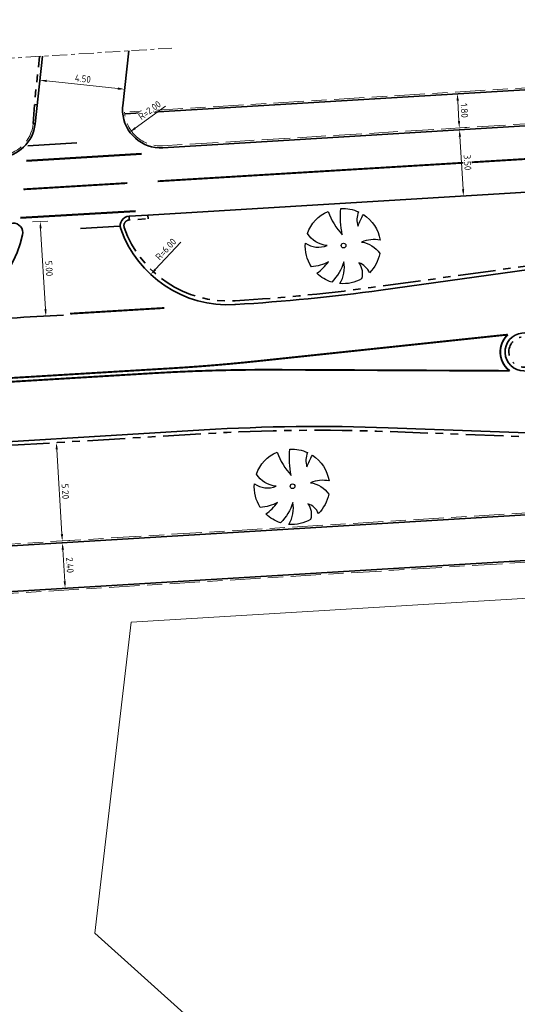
# Model space of a CAD drawing. Header units: metres. Extents: x 90561 to 91301, y 464732 to 465376.
# Tile 2 of 44: x 90660 to 90687, y 464899 to 464951. Entities that reach past the tile are written whole.
import ezdxf
from ezdxf.lldxf.tags import DXFTag

# ---------------------------------------------------------------- set-up
doc = ezdxf.new("R2010")
doc.units = ezdxf.units.M
for name, pattern in [('VH-GAZONBAND_100X200', [9.5, 7.5, -2]), ('VH-GELEIDEBAND_50X200', [8, 4, -2, 0, -2]), ('VH-OPSLUITBAND_100X200', [16, 8, -2, 4, -2]), ('VH-TROTTOIRBAND_130-150', [15, 5, -2, 2, -2, 2, -2]), ('VH-TROTTOIRBAND_180-200', [20, 10, -2, 2, -2, 2, -2]), ('VW-1-1_STREEP', [2, 1, -1]), ('VW-30-270_STREEP', [3, 0.3, -2.7]), ('VW-5050_STREEP', [1, 0.5, -0.5]), ('XX-AFBREEK', [7, 4, -1, 1, -1])]:
    doc.linetypes.add(name, pattern=pattern)
for name, color, linetype, lineweight, true_color in [('B-WE-KG-GRENS_PERCEEL-G', 150, 'KG-PERCEEL', 18, 0x007fff), ('N-WE-VW-MARKERING_DWARS_DRIEHOEK_5050-G', 7, 'VW-HAAIETAND50-L-N', 35, 0xffffff), ('N-WE-VW-MARKERING_DWARS_OVERSTEEK_BLOKSTREEP50-G', 7, 'VW-BLOK50-N', 50, 0xffffff), ('N-WE-VW-MARKERING_DWARS_OVERSTEEK_KANALISATIESTREEP50_010-G', 7, 'VW-5050_STREEP', 13, 0xffffff), ('N-WE-VW-MARKERING_LANGS_STREEP_11_010-G', 7, 'VW-1-1_STREEP', 13, 0xffffff), ('N-WE-VW-MARKERING_LANGS_STREEP_30270_010-G', 7, 'VW-30-270_STREEP', 13, 0xffffff), ('N-WE-VW-MARKERING_LANGS_STREEP_DOORGETROKKEN_010-G', 7, 'Continuous', 13, 0xffffff)]:
    doc.layers.add(name, color=color, linetype=linetype, lineweight=lineweight, true_color=true_color)
for name, color, linetype, lineweight in [('N-WE-GR-BOOM-S', 90, 'Continuous', 25), ('N-WE-VH-KANTOPSLUITING_GAZONBAND_100X200-G', 90, 'VH-GAZONBAND_100X200', 18), ('N-WE-VH-KANTOPSLUITING_GELEIDEBAND_50X200-G', 20, 'VH-GELEIDEBAND_50X200', 35), ('N-WE-VH-KANTOPSLUITING_OPSLUITBAND_100X200-G', 150, 'VH-OPSLUITBAND_100X200', 18), ('N-WE-VH-KANTOPSLUITING_TROTTOIRBAND_130 150-G', 210, 'VH-TROTTOIRBAND_130-150', 35), ('N-WE-VH-KANTOPSLUITING_TROTTOIRBAND_180 200-G', 210, 'VH-TROTTOIRBAND_180-200', 35), ('N-WE-VH-KANTOPSLUITING_VOORKANTBAND-G', 50, 'Continuous', 35), ('N-WE-VH-KANTVERHARDING-G', 210, 'Continuous', 35), ('X-XX-AL-AFBREEKLIJN-G', 7, 'XX-AFBREEK', 18), ('X-XX-AL-M', 7, 'Continuous', 18)]:
    doc.layers.add(name, color=color, linetype=linetype, lineweight=lineweight)
doc.styles.add('NLCS-ISO-M200-T18', font='NLCS-ISO.ttf', dxfattribs={"height": 0.36})
tags = doc.linetypes.add('KG-PERCEEL', pattern='A,5.5,-2,["P",Standard,S=1.8,R=0,X=-0.5,Y=-0.9],-2,5.5,-2,[5,NLCS.SHX,S=0.75,R=0,X=0,Y=0],-2', length=19).pattern_tags.tags
tags[6] = DXFTag(74, 10)
doc.linetypes.add('VW-BLOK50-N', pattern='A,0,-0.5,[148,NLCS.SHX,S=1,R=0,X=-0.5,Y=0],-0.5', length=1)
doc.linetypes.add('VW-HAAIETAND50-L-N', pattern='A,0,-0.5,[150,NLCS.SHX,S=1,R=0,X=-0.625,Y=-0.25],-0.5', length=1)
doc.dimstyles.new('NLCS-M200-T18-PIJL_L2_H1', dxfattribs={"dimscale": 0.2, "dimtxt": 2.5, "dimasz": 1.8, "dimexe": 2, "dimexo": 2, "dimgap": 0.7, "dimtad": 1, "dimzin": 0, "dimdsep": 46, "dimtxsty": 'NLCS-ISO-M200-T18', "dimcen": 0, "dimdle": 2, "dimclrd": 256, "dimclre": 256, "dimclrt": 10, "dimadec": 1, "dimazin": 0, "dimtfac": 1, "dimtdec": 3, "dimtofl": 0, "dimtmove": 0, "dimatfit": 3, "dimfxl": 2, "dimfxlon": 1, "dimtfillclr": 256, "dimtolj": 1, "dimtzin": 0, "dimlwd": -1, "dimlwe": -1, "dimarcsym": 0})

# ---------------------------------------------------------------- blocks, each defined once
blk = doc.blocks.new('*D184')
at = {"layer": 'Defpoints', "color": 0, "transparency": 16777216}
for p in [(90662.373, 464940.568), (90661.798, 464935.524), (90662.675, 464935.577)]:
    blk.add_point(p, dxfattribs=at)
at = {"layer": 'X-XX-AL-M', "transparency": 16777216}
for p, q in [((90661.896, 464940.539), (90661.097, 464940.491)), ((90661.518, 464940.155), (90661.776, 464935.883)), ((90662.197, 464935.548), (90661.398, 464935.5))]:
    blk.add_line(p, q, dxfattribs=at)
for points in [[(90661.578, 464940.159), (90661.458, 464940.152), (90661.496, 464940.515)], [(90661.836, 464935.887), (90661.716, 464935.88), (90661.798, 464935.524)]]:
    blk.add_solid(points, dxfattribs=at)
at = {"layer": 'X-XX-AL-M', "color": 10, "transparency": 16777216, "insert": (90661.966, 464938.039), "char_height": 0.36, "attachment_point": 5, "rotation": 273.455, "style": 'NLCS-ISO-M200-T18', "bg_fill": 3, "box_fill_scale": 1.1, "bg_fill_color": 256, "bg_fill_true_color": 13158600, "bg_fill_transparency": 0}
blk.add_mtext('\\A1;5.00', dxfattribs=at)
blk = doc.blocks.new('*D199')
at = {"layer": 'Defpoints', "color": 0, "transparency": 16777216}
for p in [(90662.35, 464928.845), (90662.664, 464923.654), (90662.664, 464923.654)]:
    blk.add_point(p, dxfattribs=at)
at = {"layer": 'X-XX-AL-M', "transparency": 16777216}
for p, q in [((90662.35, 464928.845), (90662.749, 464928.869)), ((90662.372, 464928.486), (90662.642, 464924.014)), ((90662.664, 464923.654), (90663.063, 464923.679))]:
    blk.add_line(p, q, dxfattribs=at)
for points in [[(90662.432, 464928.489), (90662.312, 464928.482), (90662.35, 464928.845)], [(90662.702, 464924.017), (90662.582, 464924.01), (90662.664, 464923.654)]]:
    blk.add_solid(points, dxfattribs=at)
at = {"layer": 'X-XX-AL-M', "color": 10, "transparency": 16777216, "insert": (90662.826, 464926.269), "char_height": 0.36, "attachment_point": 5, "rotation": 273.455, "style": 'NLCS-ISO-M200-T18', "bg_fill": 3, "box_fill_scale": 1.1, "bg_fill_color": 256, "bg_fill_true_color": 13158600, "bg_fill_transparency": 0}
blk.add_mtext('\\A1;5.20', dxfattribs=at)
blk = doc.blocks.new('*D232')
at = {"layer": 'Defpoints', "color": 0, "transparency": 16777216}
for p in [(90662.67, 464923.555), (90662.814, 464921.159), (90662.814, 464921.159)]:
    blk.add_point(p, dxfattribs=at)
at = {"layer": 'X-XX-AL-M', "transparency": 16777216}
for p, q in [((90662.67, 464923.555), (90662.27, 464923.531)), ((90662.691, 464923.195), (90662.793, 464921.518)), ((90662.814, 464921.159), (90662.415, 464921.135))]:
    blk.add_line(p, q, dxfattribs=at)
for points in [[(90662.751, 464923.199), (90662.631, 464923.192), (90662.67, 464923.555)], [(90662.852, 464921.522), (90662.733, 464921.515), (90662.814, 464921.159)]]:
    blk.add_solid(points, dxfattribs=at)
at = {"layer": 'X-XX-AL-M', "color": 10, "transparency": 16777216, "insert": (90663.061, 464922.376), "char_height": 0.36, "attachment_point": 5, "rotation": 273.455, "style": 'NLCS-ISO-M200-T18', "bg_fill": 3, "box_fill_scale": 1.1, "bg_fill_color": 256, "bg_fill_true_color": 13158600, "bg_fill_transparency": 0}
blk.add_mtext('\\A1;2.40', dxfattribs=at)
blk = doc.blocks.new('*D235')
at = {"layer": 'Defpoints', "color": 0, "transparency": 16777216}
for p in [(90661.479, 464947.977), (90661.518, 464948.342), (90665.992, 464947.863)]:
    blk.add_point(p, dxfattribs=at)
at = {"layer": 'X-XX-AL-M', "transparency": 16777216}
for p, q in [((90661.479, 464947.977), (90661.436, 464947.579)), ((90665.595, 464947.536), (90661.837, 464947.939)), ((90665.953, 464947.498), (90665.91, 464947.1))]:
    blk.add_line(p, q, dxfattribs=at)
for points in [[(90661.843, 464947.998), (90661.83, 464947.879), (90661.479, 464947.977)], [(90665.601, 464947.596), (90665.589, 464947.476), (90665.953, 464947.498)]]:
    blk.add_solid(points, dxfattribs=at)
at = {"layer": 'X-XX-AL-M', "color": 10, "transparency": 16777216, "insert": (90663.75, 464948.056), "char_height": 0.36, "attachment_point": 5, "rotation": 353.8852, "style": 'NLCS-ISO-M200-T18', "bg_fill": 3, "box_fill_scale": 1.1, "bg_fill_color": 256, "bg_fill_true_color": 13158600, "bg_fill_transparency": 0}
blk.add_mtext('\\A1;4.50', dxfattribs=at)
blk = doc.blocks.new('*D236')
at = {"layer": 'Defpoints', "color": 0, "transparency": 16777216}
for p in [(90683.638, 464945.358), (90683.849, 464941.864), (90683.849, 464941.864)]:
    blk.add_point(p, dxfattribs=at)
at = {"layer": 'X-XX-AL-M', "transparency": 16777216}
for p, q in [((90683.638, 464945.358), (90684.037, 464945.382)), ((90683.66, 464944.999), (90683.827, 464942.224)), ((90683.849, 464941.864), (90684.248, 464941.888))]:
    blk.add_line(p, q, dxfattribs=at)
for points in [[(90683.719, 464945.002), (90683.6, 464944.995), (90683.638, 464945.358)], [(90683.887, 464942.227), (90683.767, 464942.22), (90683.849, 464941.864)]]:
    blk.add_solid(points, dxfattribs=at)
at = {"layer": 'X-XX-AL-M', "color": 10, "transparency": 16777216, "insert": (90684.063, 464943.63), "char_height": 0.36, "attachment_point": 5, "rotation": 273.455, "style": 'NLCS-ISO-M200-T18', "bg_fill": 3, "box_fill_scale": 1.1, "bg_fill_color": 256, "bg_fill_true_color": 13158600, "bg_fill_transparency": 0}
blk.add_mtext('\\A1;3.50', dxfattribs=at)
blk = doc.blocks.new('*D237')
at = {"layer": 'Defpoints', "color": 0, "transparency": 16777216}
for p in [(90683.523, 464947.254), (90683.632, 464945.458), (90683.632, 464945.458)]:
    blk.add_point(p, dxfattribs=at)
at = {"layer": 'X-XX-AL-M', "transparency": 16777216}
for p, q in [((90683.523, 464947.254), (90683.923, 464947.279)), ((90683.545, 464946.895), (90683.61, 464945.817)), ((90683.632, 464945.458), (90684.031, 464945.482))]:
    blk.add_line(p, q, dxfattribs=at)
for points in [[(90683.605, 464946.899), (90683.485, 464946.892), (90683.523, 464947.254)], [(90683.67, 464945.821), (90683.55, 464945.813), (90683.632, 464945.458)]]:
    blk.add_solid(points, dxfattribs=at)
at = {"layer": 'X-XX-AL-M', "color": 10, "transparency": 16777216, "insert": (90683.897, 464946.375), "char_height": 0.36, "attachment_point": 5, "rotation": 273.455, "style": 'NLCS-ISO-M200-T18', "bg_fill": 3, "box_fill_scale": 1.1, "bg_fill_color": 256, "bg_fill_true_color": 13158600, "bg_fill_transparency": 0}
blk.add_mtext('\\A1;1.80', dxfattribs=at)
blk = doc.blocks.new('baz_boom01')
blk.add_lwpolyline([(0.744, -0.622, -0.21749), (0.879, -1.749, -0.147185), (-0.246, -1.966, 0.215736), (-0.2, -1.21, -0.224989), (-0.758, -1.844, -0.150851), (-1.68, -1.119, 0.190296), (-0.655, -0.544, -0.129376), (-1.89, -0.727, -0.115876), (-2.026, 0.172, 0.078405), (-1.166, 0.078, -0.11516), (-1.938, 0.617, -0.166289), (-1.17, 1.649, 0.257071), (-0.544, 0.677, -0.230127), (-0.706, 1.885, -0.209158), (0.883, 1.769, 0.102084), (0.4, 0.411, -0.079219), (1.428, 1.346, -0.121905), (1.881, 0.505, 0.191542), (1.277, 0.055, -0.057002), (1.932, 0.22, -0.212153), (1.436, -1.316, 0.147861)], format="xyb", close=True)
blk.add_circle((0, 0), 0.125)
blk = doc.blocks.new('*D329')
at = {"layer": 'Defpoints', "color": 0, "transparency": 16777216}
blk.add_point((90666.228, 464945.235), dxfattribs=at)
at = {"layer": 'X-XX-AL-M', "transparency": 16777216}
blk.add_line((90668.116, 464946.603), (90666.519, 464945.446), dxfattribs=at)
at = {"layer": 'X-XX-AL-M', "color": 10, "transparency": 16777216, "insert": (90667.275, 464946.389), "char_height": 0.36, "attachment_point": 5, "rotation": 35.9339, "style": 'NLCS-ISO-M200-T18', "bg_fill": 3, "box_fill_scale": 1.1, "bg_fill_color": 256, "bg_fill_true_color": 13158600, "bg_fill_transparency": 0}
blk.add_mtext('\\A1;R=2.00', dxfattribs=at)
at = {"layer": 'Defpoints', "color": 0, "transparency": 16777216}
blk.add_point((90667.847, 464946.408), dxfattribs=at)
at = {"layer": 'X-XX-AL-M', "transparency": 16777216}
blk.add_solid([(90666.484, 464945.494), (90666.554, 464945.397), (90666.228, 464945.235)], dxfattribs=at)
blk = doc.blocks.new('*D331')
at = {"layer": 'Defpoints', "color": 0, "transparency": 16777216}
for p in [(90671.408, 464942.119), (90667.33, 464937.718)]:
    blk.add_point(p, dxfattribs=at)
at = {"layer": 'X-XX-AL-M', "transparency": 16777216}
blk.add_line((90668.915, 464939.429), (90667.575, 464937.982), dxfattribs=at)
blk.add_solid([(90667.531, 464938.023), (90667.619, 464937.941), (90667.33, 464937.718)], dxfattribs=at)
at = {"layer": 'X-XX-AL-M', "color": 10, "transparency": 16777216, "insert": (90668.133, 464939.055), "char_height": 0.36, "attachment_point": 5, "rotation": 47.187, "style": 'NLCS-ISO-M200-T18', "bg_fill": 3, "box_fill_scale": 1.1, "bg_fill_color": 256, "bg_fill_true_color": 13158600, "bg_fill_transparency": 0}
blk.add_mtext('\\A1;R=6.00', dxfattribs=at)

msp = doc.modelspace()

# ---------------------------------------------------------------- linework, layer by layer
at = {"layer": 'B-WE-KG-GRENS_PERCEEL-G', "ltscale": 0.2, "flags": 128}
msp.add_lwpolyline([(90666.304, 464919.366), (90664.387, 464902.952), (90716.314, 464856.27), (90747.311, 464908.655), (90723.384, 464922.812)], close=True, dxfattribs=at)
at = {"layer": 'N-WE-VH-KANTOPSLUITING_GAZONBAND_100X200-G', "ltscale": 0.2, "flags": 128}
msp.add_lwpolyline([(90753.498, 465005.3), (90752.77, 465004.068), (90749.439, 464998.443, -0.01338), (90746.692, 464994.077), (90722.831, 464958.298, -0.234754), (90702.458, 464946.594), (90667.961, 464944.512, -0.414214), (90665.95, 464946.294, -0.414214)], format="xyb", dxfattribs=at)
at = {"layer": 'N-WE-VH-KANTOPSLUITING_GELEIDEBAND_50X200-G', "ltscale": 0.2, "flags": 128}
msp.add_lwpolyline([(90701.634, 464935.669), (90698.768, 464935.524, 0.013792), (90693.28, 464935.096), (90686.96, 464934.426, 0.946409), (90687.04, 464932.831), (90693.406, 464932.802, 0.013736), (90698.888, 464932.927), (90701.764, 464933.072)], format="xyb", dxfattribs=at)
at = {"layer": 'N-WE-VH-KANTOPSLUITING_OPSLUITBAND_100X200-G', "ltscale": 0.2, "flags": 128}
for points in [[(90751.863, 465006.267), (90751.134, 465005.036), (90747.804, 464999.412, -0.01338), (90745.112, 464995.131), (90721.25, 464959.353, -0.234754), (90702.344, 464948.491), (90665.851, 464946.288)], [(90751.721, 464908.253), (90723.85, 464924.744), (90643.107, 464919.869, 0.233863), (90637.026, 464916.389, 0.11864), (90633.297, 464906.342), (90632.839, 464902.514), (90634.401, 464902.337, -0.00786), (90635.246, 464902.228), (90634.996, 464900.142)]]:
    msp.add_lwpolyline(points, format="xyb", dxfattribs=at)
msp.add_lwpolyline([(90639.686, 464922.267), (90702.518, 464926.061), (90702.36, 464929.197)], dxfattribs=at)
at = {"layer": 'N-WE-VH-KANTOPSLUITING_TROTTOIRBAND_180 200-G', "ltscale": 0.2, "flags": 128}
for points in [[(90701.454, 464939.603, -0.015442), (90699.004, 464939.407, 0.022091), (90690.193, 464938.581), (90679.451, 464937.093, -0.019271), (90671.799, 464936.332), (90671.759, 464936.33, -0.335281), (90665.935, 464940.2, -0.497889), (90666.2, 464940.598), (90667.198, 464940.659)], [(90701.961, 464929.177), (90699.877, 464929.072, -0.021823), (90691.135, 464929.013), (90679.86, 464929.43, 0.024313), (90670.16, 464929.317), (90654.54, 464928.374, 0.362562), (90631.411, 464906.568), (90630.76, 464901.141, 0.416093), (90631.025, 464900.807), (90632.018, 464900.695), (90631.996, 464900.496)]]:
    msp.add_lwpolyline(points, format="xyb", dxfattribs=at)
at = {"layer": 'N-WE-VH-KANTOPSLUITING_VOORKANTBAND-G', "ltscale": 0.2, "flags": 128}
for points in [[(90751.949, 465006.217), (90751.22, 465004.985), (90747.89, 464999.361, -0.01338), (90745.195, 464995.076), (90721.333, 464959.297, -0.234754), (90702.35, 464948.391), (90665.959, 464946.194)], [(90753.585, 465005.249), (90752.856, 465004.017), (90749.525, 464998.392, -0.01338), (90746.776, 464994.021), (90722.914, 464958.243, -0.234754), (90702.464, 464946.495), (90667.968, 464944.412, -0.414214), (90665.851, 464946.288, -0.414214)], [(90701.476, 464939.405, -0.015442), (90699.014, 464939.207, 0.022091), (90690.22, 464938.383), (90679.479, 464936.895, -0.019271), (90671.811, 464936.133), (90671.771, 464936.13, -0.335281), (90665.746, 464940.133, -0.497889), (90666.188, 464940.798), (90667.186, 464940.858)], [(90659.047, 464940.367), (90660.046, 464940.427, -0.497637), (90660.564, 464939.821, -0.335437), (90655.065, 464935.117), (90648.719, 464934.734, 0.043224), (90644.451, 464934.104, 0.043224)], [(90701.951, 464929.377), (90699.867, 464929.272, -0.021823), (90691.142, 464929.213), (90679.867, 464929.63, 0.024313), (90670.148, 464929.516), (90654.528, 464928.573, 0.362562), (90631.212, 464906.592), (90630.561, 464901.159)], [(90751.722, 464908.368), (90723.875, 464924.845), (90643.101, 464919.969, 0.233863), (90636.943, 464916.445, 0.11864), (90633.198, 464906.354), (90632.727, 464902.426), (90634.39, 464902.238, -0.006957), (90635.135, 464902.143), (90634.909, 464900.256)]]:
    msp.add_lwpolyline(points, format="xyb", dxfattribs=at)
at = {"layer": 'N-WE-VH-KANTOPSLUITING_VOORKANTBAND-G', "flags": 128}
for points in [[(90661.337, 464946.669), (90661.188, 464946.685)], [(90661.23, 464945.674), (90661.131, 464945.685)]]:
    msp.add_lwpolyline(points, dxfattribs=at)
at = {"layer": 'N-WE-VH-KANTOPSLUITING_VOORKANTBAND-G', "ltscale": 0.2, "flags": 128}
for points in [[(90666.2, 464940.598), (90666.188, 464940.798)], [(90667.198, 464940.659), (90667.186, 464940.858)], [(90639.564, 464922.16), (90702.623, 464925.967), (90702.46, 464929.202)]]:
    msp.add_lwpolyline(points, dxfattribs=at)
msp.add_lwpolyline([(90698.898, 464932.727), (90702.892, 464932.929, 0.015078), (90705.297, 464933.123, 0.06231), (90714.954, 464935.436, 0.819072), (90714.639, 464937.371, 0.06696), (90709.332, 464936.856, -0.029157), (90705.084, 464936.118, -0.015883), (90702.741, 464935.925), (90698.758, 464935.724, 0.013792), (90693.259, 464935.295), (90686.939, 464934.625, 0.946409), (90687.039, 464932.631), (90693.406, 464932.602, 0.013736)], format="xyb", close=True, dxfattribs=at)
at = {"layer": 'N-WE-VH-KANTVERHARDING-G', "ltscale": 0.2, "flags": 128}
msp.add_lwpolyline([(90665.851, 464946.288, -0.041932), (90665.858, 464946.622), (90666.171, 464949.528)], format="xyb", dxfattribs=at)
msp.add_lwpolyline([(90667.186, 464940.858), (90701.668, 464942.94)], dxfattribs=at)
at = {"layer": 'N-WE-VW-MARKERING_DWARS_DRIEHOEK_5050-G', "flags": 128}
for points in [[(90663.432, 464944.664), (90660.851, 464944.508)], [(90663.624, 464940.142), (90665.688, 464940.267)]]:
    msp.add_lwpolyline(points, dxfattribs=at)
at = {"layer": 'N-WE-VW-MARKERING_DWARS_DRIEHOEK_5050-G'}
msp.add_arc((90671.341, 464768.169), 167.633, 92.94756, 94.86181, dxfattribs=at)
at = {"layer": 'N-WE-VW-MARKERING_DWARS_OVERSTEEK_BLOKSTREEP50-G', "flags": 128}
for points in [[(90660.776, 464943.727), (90666.85, 464944.094)], [(90660.45, 464940.702), (90666.524, 464941.069)]]:
    msp.add_lwpolyline(points, dxfattribs=at)
at = {"layer": 'N-WE-VW-MARKERING_DWARS_OVERSTEEK_KANALISATIESTREEP50_010-G', "const_width": 0.1, "flags": 128}
msp.add_lwpolyline([(90660.613, 464942.215), (90666.103, 464942.546)], dxfattribs=at)
at = {"layer": 'N-WE-VW-MARKERING_LANGS_STREEP_11_010-G', "const_width": 0.1, "flags": 128}
msp.add_lwpolyline([(90668.057, 464935.952), (90663.078, 464935.651)], dxfattribs=at)
for points in [[(90670.698, 464932.931, -0.005651), (90668.443, 464932.769), (90655.255, 464931.973)], [(90670.713, 464932.653, 0.008112), (90667.472, 464932.51), (90655.267, 464931.773)]]:
    msp.add_lwpolyline(points, format="xyb", dxfattribs=at)
at = {"layer": 'N-WE-VW-MARKERING_LANGS_STREEP_30270_010-G', "const_width": 0.1, "flags": 128}
msp.add_lwpolyline([(90755.091, 465004.358), (90754.362, 465003.126), (90751.03, 464997.501, -0.01338), (90748.232, 464993.05), (90724.37, 464957.272, -0.234754), (90702.57, 464944.748), (90667.7, 464942.642)], format="xyb", dxfattribs=at)
at = {"layer": 'N-WE-VW-MARKERING_LANGS_STREEP_DOORGETROKKEN_010-G', "const_width": 0.1, "flags": 128}
for points in [[(90686.193, 464934.546), (90672.948, 464933.144, -0.005651), (90670.698, 464932.931)], [(90686.193, 464934.546, 0.466051), (90686.289, 464932.634)], [(90686.289, 464932.634), (90673.958, 464932.691, 0.008112), (90670.713, 464932.653)]]:
    msp.add_lwpolyline(points, format="xyb", dxfattribs=at)
at = {"layer": 'X-XX-AL-AFBREEKLIJN-G', "ltscale": 0.2, "flags": 128}
msp.add_lwpolyline([(90659.336, 464949.099), (90668.45, 464949.67)], dxfattribs=at)

# ---------------------------------------------------------------- block references
at = {"layer": 'N-WE-GR-BOOM-S', "rotation": 50.87910539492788}
for p in [(90677.517, 464939.246), (90674.822, 464926.54)]:
    msp.add_blockref('baz_boom01', p, dxfattribs=at)

# ---------------------------------------------------------------- next in the draw order: dimensions: what is measured, and where the dimension line sits
at = {"layer": 'X-XX-AL-M'}
for p1, p2, distance, picture, middle in [((90665.992, 464947.863), (90661.518, 464948.342), 0.367, '*D235', (90663.75, 464948.056)), ((90683.638, 464945.358), (90683.849, 464941.864), 0, '*D236', (90684.063, 464943.63)), ((90662.373, 464940.568), (90662.675, 464935.577), -0.879, '*D184', (90661.966, 464938.039)), ((90662.67, 464923.555), (90662.814, 464921.159), 0, '*D232', (90663.061, 464922.376))]:
    dim = msp.add_aligned_dim(p1=p1, p2=p2, distance=distance, dimstyle='NLCS-M200-T18-PIJL_L2_H1', override={"dimtfill": 1}, dxfattribs=at)
    dim.commit()
    dim.dimension.update_dxf_attribs({"geometry": picture, "text_midpoint": middle})
dim = msp.add_radius_dim(center=(90671.408, 464942.119), mpoint=(90667.33, 464937.718), dimstyle='NLCS-M200-T18-PIJL_L2_H1', override={"dimpost": 'R=<>', "dimtfill": 1}, dxfattribs=at)
dim.commit()
dim.dimension.update_dxf_attribs({"geometry": '*D331', "text_midpoint": (90668.367, 464938.837), "dimtype": 164})

# ---------------------------------------------------------------- next in the draw order: linework, layer by layer
at = {"layer": 'N-WE-VH-KANTOPSLUITING_GAZONBAND_100X200-G', "ltscale": 0.2, "flags": 128}
msp.add_lwpolyline([(90636.71, 464940.568, -0.083195), (90648.819, 464943.356), (90659.356, 464943.992, 0.365926), (90661.131, 464945.685)], format="xyb", dxfattribs=at)
at = {"layer": 'N-WE-VH-KANTOPSLUITING_TROTTOIRBAND_130 150-G', "ltscale": 0.2, "flags": 128}
msp.add_lwpolyline([(90661.131, 464945.685), (90661.188, 464946.685), (90661.463, 464949.232)], dxfattribs=at)
at = {"layer": 'N-WE-VH-KANTOPSLUITING_VOORKANTBAND-G', "ltscale": 0.2, "flags": 128}
msp.add_lwpolyline([(90616.08, 464919.703), (90617.624, 464922.754, -0.26658), (90648.825, 464943.256), (90659.362, 464943.892, 0.365926), (90661.23, 464945.674), (90661.615, 464949.242)], format="xyb", dxfattribs=at)

# ---------------------------------------------------------------- next in the draw order: dimensions: what is measured, and where the dimension line sits
at = {"layer": 'X-XX-AL-M'}
dim = msp.add_radius_dim(center=(90667.847, 464946.408), mpoint=(90666.228, 464945.235), dimstyle='NLCS-M200-T18-PIJL_L2_H1', override={"dimpost": 'R=<>', "dimtfill": 1}, dxfattribs=at)
dim.commit()
dim.dimension.update_dxf_attribs({"geometry": '*D329', "text_midpoint": (90667.463, 464946.13), "dimtype": 164})
for p1, p2, picture, middle in [((90683.523, 464947.254), (90683.632, 464945.458), '*D237', (90683.897, 464946.375)), ((90662.35, 464928.845), (90662.664, 464923.654), '*D199', (90662.826, 464926.269))]:
    dim = msp.add_aligned_dim(p1=p1, p2=p2, distance=0, dimstyle='NLCS-M200-T18-PIJL_L2_H1', override={"dimtfill": 1}, dxfattribs=at)
    dim.commit()
    dim.dimension.update_dxf_attribs({"geometry": picture, "text_midpoint": middle})

doc.saveas('drawing.dxf')
